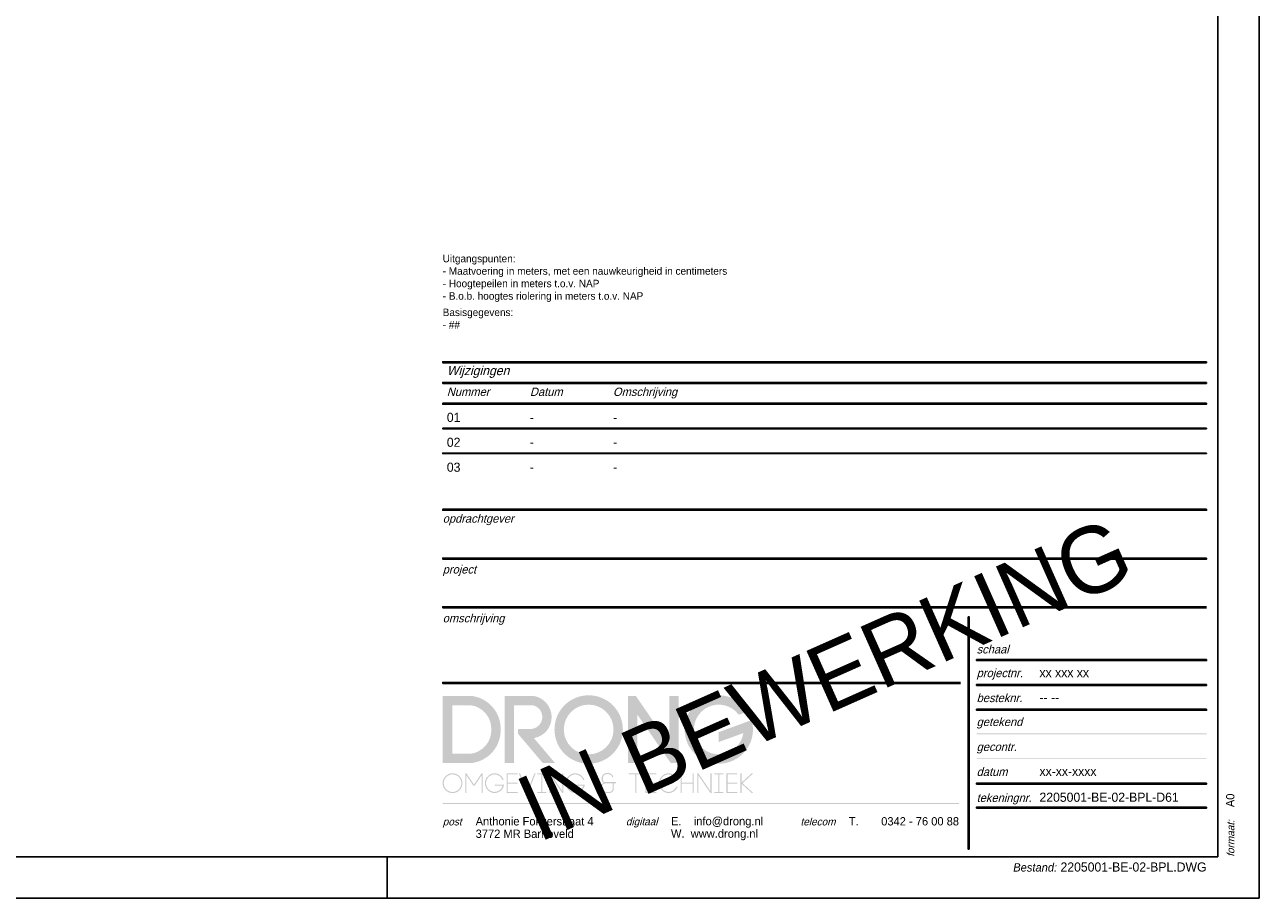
# Paper-space layout 'A0' of a CAD drawing. Header units: metres. Extents: x -807 to 382, y -172 to 669.
# Tile 2 of 3: x 85 to 382, y -172 to 38. Entities that reach past the tile are written whole.
import ezdxf
from ezdxf.enums import TextEntityAlignment as Align

# ---------------------------------------------------------------- set-up
doc = ezdxf.new("R2010")
doc.units = ezdxf.units.M
doc.styles.add('Drong', font='txt', dxfattribs={"height": 1.8})
doc.styles.add('eurostile', font='txt')

# ---------------------------------------------------------------- blocks, each defined once
blk = doc.blocks.new('Kader_A0')
at = {"color": 5}
blk.add_line((979, 0), (979, 10), dxfattribs=at)
at = {"color": 1}
blk.add_lwpolyline([(1189, 0), (1189, 841), (0, 841), (0, 0)], close=True, dxfattribs=at)
at = {"color": 5}
blk.add_lwpolyline([(10, 10), (1179, 10), (1179, 831), (10, 831)], close=True, dxfattribs=at)
at = {"color": 2, "style": 'eurostile'}
blk.add_text('A0', height=2, rotation=90, dxfattribs=at).set_placement((1183, 21.94))
at = {"color": 251, "true_color": 0x5a5b5e, "style": 'eurostile', "oblique": 15}
blk.add_text('formaat:', height=1.8, rotation=90, dxfattribs=at).set_placement((1183, 10))
blk = doc.blocks.new('*U25')
at = {"true_color": 0x5a5b5e}
for points in [[(-2.71, 83.4), (-2.71, 83.64), (-186.61, 83.64), (-186.61, 83.4)], [(-2.71, 71.66), (-2.71, 71.9), (-186.61, 71.9), (-186.61, 71.66)], [(-2.71, 60.16), (-186.61, 60.16), (-186.61, 59.92), (-2.71, 59.92)], [(-60.12, 1.84), (-59.88, 1.84), (-59.88, 57.78), (-60.12, 57.78)], [(-2.71, 47.44), (-58.06, 47.44), (-58.06, 47.2), (-2.71, 47.2)], [(-61.94, 41.97), (-186.61, 41.97), (-186.61, 41.73), (-61.94, 41.73)], [(-2.71, 41.49), (-58.06, 41.49), (-58.06, 41.25), (-2.71, 41.25)], [(-2.71, 35.49), (-58.06, 35.49), (-58.06, 35.25), (-2.71, 35.25)], [(-2.71, 29.73), (-58.06, 29.73), (-58.06, 29.49), (-2.71, 29.49)], [(-2.71, 23.73), (-58.06, 23.73), (-58.06, 23.49), (-2.71, 23.49)], [(-2.71, 17.73), (-58.06, 17.73), (-58.06, 17.49), (-2.71, 17.49)], [(-62.27, 12.73), (-62.27, 12.97), (-186.61, 12.97), (-186.61, 12.73)], [(-2.71, 11.97), (-58.06, 11.97), (-58.06, 11.73), (-2.71, 11.73)]]:
    blk.add_hatch(color=251, dxfattribs=at).paths.add_polyline_path(points)
h = blk.add_hatch(color=251, dxfattribs=at)
h.dxf.hatch_style = 1
h.paths.add_polyline_path([(-129.83, 38.73), (-132.08, 38.73), (-132.08, 27.06), (-140.13, 38.73), (-141.98, 38.73), (-141.98, 22.53), (-139.73, 22.53), (-139.73, 34.19), (-131.69, 22.53), (-129.83, 22.53)])
h.paths.add_polyline_path([(-143.23, 30.63, 1), (-159.7, 30.63, 1)])
h.paths.add_polyline_path([(-157.45, 30.63, -1), (-145.48, 30.63, -1)], flags=16)
h.paths.add_polyline_path([(-164.91, 38.73), (-171.66, 38.73), (-171.66, 22.53), (-169.41, 22.53), (-169.41, 36.48), (-165.06, 36.48, -0.847211), (-165.03, 30.78), (-168.5, 30.78), (-168.5, 29.62), (-162.48, 22.53), (-159.53, 22.53), (-164.65, 28.56, 0.864565)])
h.paths.add_polyline_path([(-172.66, 30.63, 0.392293), (-179.83, 38.73), (-186.58, 38.73), (-186.58, 22.53), (-179.83, 22.53, 0.392293)])
h.paths.add_polyline_path([(-179.95, 24.78), (-184.33, 24.78), (-184.33, 36.48), (-179.95, 36.48, -0.389803), (-174.91, 30.63, -0.389803)], flags=16)
h.paths.add_polyline_path([(-181.86, 17.71, 1), (-186.63, 17.71, 1)])
h.paths.add_polyline_path([(-186.36, 17.71, -1), (-182.13, 17.71, -1)], flags=16)
h.paths.add_polyline_path([(-180.9, 19.59), (-179.21, 17.09), (-178.94, 17.09), (-177.25, 19.59), (-177.25, 15.35), (-176.98, 15.35), (-176.98, 20.08), (-177.25, 20.08), (-179.08, 17.37), (-180.9, 20.08), (-181.17, 20.08), (-181.17, 15.35), (-180.9, 15.35)])
h.paths.add_polyline_path([(-174.12, 19.83, -0.299829), (-172.22, 18.49), (-171.93, 18.49, 0.312857), (-174.12, 20.1, 0.973185), (-174.12, 15.33, 0.367595), (-171.82, 17.39), (-174.12, 17.39), (-174.12, 17.12), (-172.16, 17.12, -0.326122), (-174.13, 15.6, -0.968036)])
h.paths.add_polyline_path([(-170.94, 17.58), (-168.6, 17.58), (-168.6, 17.85), (-170.94, 17.85), (-170.94, 19.81), (-168.6, 19.81), (-168.6, 20.08), (-171.21, 20.08), (-171.21, 15.35), (-168.6, 15.35), (-168.6, 15.62), (-170.94, 15.62)])
h.paths.add_polyline_path([(-164.22, 20.08), (-164.51, 20.08), (-166.25, 15.74), (-167.99, 20.08), (-168.28, 20.08), (-166.39, 15.35), (-166.12, 15.35)])
h.paths.add_polyline_path([(-162.61, 19.81), (-161.64, 19.81), (-161.64, 20.08), (-163.84, 20.08), (-163.84, 19.81), (-162.88, 19.81), (-162.88, 15.62), (-163.84, 15.62), (-163.84, 15.35), (-161.64, 15.35), (-161.64, 15.62), (-162.61, 15.62)])
h.paths.add_polyline_path([(-160.69, 19.59), (-157.82, 15.35), (-157.54, 15.35), (-157.54, 20.08), (-157.81, 20.08), (-157.81, 15.81), (-160.69, 20.08), (-160.96, 20.08), (-160.96, 15.35), (-160.69, 15.35)])
h.paths.add_polyline_path([(-154.69, 19.83, -0.299829), (-152.79, 18.49), (-152.5, 18.49, 0.312857), (-154.69, 20.1, 0.973185), (-154.69, 15.33, 0.367595), (-152.39, 17.39), (-154.69, 17.39), (-154.69, 17.12), (-152.72, 17.12, -0.326122), (-154.7, 15.6, -0.968036)])
h.paths.add_polyline_path([(-145.41, 16.35), (-145.41, 17.7), (-145.68, 17.7), (-145.68, 16.36, -0.362218), (-146.37, 15.62), (-147.34, 15.62, -0.96912), (-147.29, 17.7), (-147.24, 17.7), (-144.86, 17.7), (-144.86, 17.97), (-147.24, 17.97), (-147.5, 17.97, -0.336634), (-148.05, 18.48), (-148.05, 19.08, -0.394475), (-147.03, 19.91), (-146.8, 19.91, -0.327531), (-145.76, 19.1), (-145.48, 19.1, 0.343589), (-146.8, 20.18), (-147.02, 20.18, 0.396753), (-148.32, 19.1), (-148.32, 18.47, 0.301998), (-147.82, 17.84, 0.792804), (-147.35, 15.35), (-146.58, 15.35), (-146.35, 15.35, 0.369245)])
h.paths.add_polyline_path([(-139.97, 19.81), (-138.4, 19.81), (-138.4, 20.08), (-141.82, 20.08), (-141.82, 19.81), (-140.24, 19.81), (-140.24, 15.35), (-139.97, 15.35)])
h.paths.add_polyline_path([(-135.18, 15.62), (-137.52, 15.62), (-137.52, 17.58), (-135.18, 17.58), (-135.18, 17.85), (-137.52, 17.85), (-137.52, 19.81), (-135.18, 19.81), (-135.18, 20.08), (-137.79, 20.08), (-137.79, 15.35), (-135.18, 15.35)])
h.paths.add_polyline_path([(-130.04, 16.89), (-130.33, 16.89, -0.294407), (-132.22, 15.6, -0.968036), (-132.22, 19.83, -0.299829), (-130.31, 18.49), (-130.03, 18.49, 0.312857), (-132.22, 20.1, 0.973185), (-132.22, 15.33, 0.307268)])
h.paths.add_polyline_path([(-129.08, 17.58), (-126.42, 17.58), (-126.42, 15.35), (-126.15, 15.35), (-126.15, 20.08), (-126.42, 20.08), (-126.42, 17.85), (-129.08, 17.85), (-129.08, 20.08), (-129.35, 20.08), (-129.35, 15.35), (-129.08, 15.35)])
h.paths.add_polyline_path([(-125.04, 19.59), (-122.18, 15.35), (-121.89, 15.35), (-121.89, 20.08), (-122.16, 20.08), (-122.16, 15.81), (-125.04, 20.08), (-125.31, 20.08), (-125.31, 15.35), (-125.04, 15.35)])
h.paths.add_polyline_path([(-119.02, 15.62), (-119.98, 15.62), (-119.98, 19.81), (-119.02, 19.81), (-119.02, 20.08), (-121.22, 20.08), (-121.22, 19.81), (-120.25, 19.81), (-120.25, 15.62), (-121.22, 15.62), (-121.22, 15.35), (-119.02, 15.35)])
h.paths.add_polyline_path([(-115.69, 15.62), (-118.03, 15.62), (-118.03, 17.58), (-115.69, 17.58), (-115.69, 17.85), (-118.03, 17.85), (-118.03, 19.81), (-115.69, 19.81), (-115.69, 20.08), (-118.3, 20.08), (-118.3, 15.35), (-115.69, 15.35)])
h.paths.add_polyline_path([(-111.85, 20.08), (-112.25, 20.08), (-114.66, 17.85), (-114.66, 20.08), (-114.93, 20.08), (-114.93, 15.35), (-114.66, 15.35), (-114.66, 17.58), (-112.25, 15.35), (-111.85, 15.35), (-114.41, 17.71)])
at = {"true_color": 0x558030}
h = blk.add_hatch(color=87, dxfattribs=at)
h.dxf.hatch_style = 1
h.paths.add_polyline_path([(-115.32, 34.16), (-113.14, 34.95, 14.539465), (-112.23, 32.89), (-120.15, 30), (-120.15, 27.61), (-114.23, 29.77, -5.093635)])
at = {"color": 251, "true_color": 0x5a5b5e}
for points in [[(-2.71, 83.64), (-186.61, 83.64), (-186.61, 83.4), (-2.71, 83.4)], [(-2.71, 71.9), (-186.61, 71.9), (-186.61, 71.66), (-2.71, 71.66)], [(-60.12, 57.78), (-60.12, 1.84), (-59.88, 1.84), (-59.88, 57.78)], [(-2.71, 47.44), (-58.06, 47.44), (-58.06, 47.2), (-2.71, 47.2)], [(-2.71, 41.49), (-58.06, 41.49), (-58.06, 41.25), (-2.71, 41.25)], [(-2.71, 35.49), (-58.06, 35.49), (-58.06, 35.25), (-2.71, 35.25)], [(-2.71, 17.73), (-58.06, 17.73), (-58.06, 17.49), (-2.71, 17.49)], [(-2.71, 11.97), (-58.06, 11.97), (-58.06, 11.73), (-2.71, 11.73)]]:
    blk.add_lwpolyline(points, close=True, dxfattribs=at)
for points in [[(-2.71, 60.16), (-186.61, 60.16), (-186.61, 59.92), (-2.71, 59.92)], [(-61.94, 41.97), (-186.61, 41.97), (-186.61, 41.73), (-61.94, 41.73)]]:
    blk.add_lwpolyline(points, dxfattribs=at)
at = {"color": 251, "true_color": 0x5a5b5e, "style": 'eurostile', "oblique": 15}
for s, height, p in [('opdrachtgever', 2, (-186.61, 80.4)), ('project', 2, (-186.61, 68.16)), ('omschrijving', 2, (-186.61, 56.42)), ('schaal', 2, (-58.06, 48.93)), ('projectnr.', 2, (-58.06, 43.22)), ('besteknr.', 2, (-58.06, 37.22)), ('getekend', 2, (-58.06, 31.46)), ('gecontr.', 2, (-58.06, 25.46)), ('datum', 2, (-58.06, 19.46)), ('tekeningnr.', 2, (-58.06, 13.2)), ('post', 1.8, (-186.61, 7.54)), ('digitaal', 1.8, (-142.5, 7.58)), ('telecom', 1.8, (-100.47, 7.54))]:
    blk.add_text(s, height=height, dxfattribs=at).set_placement(p)
at = {"color": 253, "style": 'Drong'}
blk.add_text('IN BEWERKING', height=16, rotation=23.9806, dxfattribs=at).set_placement((-94.66, 42.74), align=Align.MIDDLE_CENTER)
at = {"color": 2, "style": 'eurostile'}
for s, p in [('Anthonie Fokkerstraat 4', (-178.68, 7.54)), ('E.    info@drong.nl', (-131.65, 7.58)), ('T.', (-88.82, 7.54)), ('3772 MR Barneveld', (-178.68, 4.54)), ('W.  www.drong.nl', (-131.65, 4.58))]:
    blk.add_text(s, height=2, dxfattribs=at).set_placement(p)
blk.add_text('0342 - 76 00 88', height=2, dxfattribs=at).set_placement((-62.3, 7.54), align=Align.RIGHT)
at = {"color": 2, "char_height": 2.2, "style": 'eurostile'}
for s, insert, attachment_point in [('2205001-BE-02-BPL-D61', (-42.93, 13.2), 7), ('{\\fEurostile|b0|i1|c0|p34;\\H0.90909x;\\C251;\\c6183770;Bestand\\C166;\\c7743232;:} 2205001-BE-02-BPL.DWG ', (-2.71, -1.36), 3)]:
    blk.add_mtext(s, dxfattribs=dict(at, insert=insert, attachment_point=attachment_point))
at = {"color": 2, "style": 'eurostile'}
for tag, p, height in [('OPDRACHTGEVER', (-186.61, 74.4), 3), ('PROJECT', (-186.61, 62.66), 3), ('OMSCHRIJVING1', (-186.61, 50.42), 3), ('SCHAAL', (-42.93, 48.93), 2.2), ('OMSCHRIJVING2', (-186.61, 44.97), 3), ('PROJECTNUMMER', (-42.93, 43.22), 2.2), ('BESTEKSNR', (-42.93, 37.22), 2.2), ('TEKENAAR', (-42.93, 31.46), 2.2), ('GECONTROLEERD', (-42.93, 25.46), 2.2), ('DATUM', (-42.93, 19.46), 2.2)]:
    blk.add_attdef(tag, p, '', height=height, dxfattribs=at)
at = {"color": 240, "style": 'eurostile'}
blk.add_attdef('STATUS', text='', height=5, dxfattribs=at).set_placement((-30.39, 6.22), align=Align.MIDDLE_CENTER)
blk = doc.blocks.new('*U22')
at = {"true_color": 0x5a5b5e}
for points in [[(183.89, 35.26), (183.89, 35.5), (0, 35.5), (0, 35.26)], [(183.89, 30.26), (183.89, 30.5), (0, 30.5), (0, 30.26)], [(183.89, 25.26), (183.89, 25.5), (0, 25.5), (0, 25.26)], [(183.89, 19.38), (183.89, 19.5), (0, 19.5), (0, 19.38)], [(183.89, 13.38), (183.89, 13.5), (0, 13.5), (0, 13.38)]]:
    blk.add_hatch(color=251, dxfattribs=at).paths.add_polyline_path(points)
at = {"color": 251, "true_color": 0x5a5b5e}
for points in [[(183.89, 35.5), (0, 35.5), (0, 35.26), (183.89, 35.26)], [(183.89, 30.5), (0, 30.5), (0, 30.26), (183.89, 30.26)], [(183.89, 25.5), (0, 25.5), (0, 25.26), (183.89, 25.26)], [(183.89, 19.5), (0, 19.5), (0, 19.38), (183.89, 19.38)], [(183.89, 13.5), (0, 13.5), (0, 13.38), (183.89, 13.38)]]:
    blk.add_lwpolyline(points, close=True, dxfattribs=at)
at = {"color": 251, "true_color": 0x5a5b5e, "style": 'eurostile', "oblique": 15}
for s, height, p in [('Wijzigingen', 2.2, (1, 32.26)), ('Nummer', 2, (1, 27.26)), ('Datum', 2, (21, 27.26)), ('Omschrijving', 2, (41, 27.26))]:
    blk.add_text(s, height=height, dxfattribs=at).set_placement(p)
at = {"color": 2, "style": 'eurostile'}
for tag, p in [('1-NUMMER', (1, 21.01)), ('1-DATUM', (21, 21.01)), ('1-OMSCHIJVING', (41, 21.01)), ('2-NUMMER', (1, 15.01)), ('2-DATUM', (21, 15.01)), ('2-OMSCHIJVING', (41, 15.01)), ('3-NUMMER', (1, 9.01)), ('3-DATUM', (21, 9.01)), ('3-OMSCHIJVING', (41, 9.01))]:
    blk.add_attdef(tag, p, '', height=2.2, dxfattribs=at)
blk = doc.blocks.new('*U24')
at = {"style": 'Drong'}
blk.add_text('Basisgegevens:', height=1.8, dxfattribs=at).set_placement((0, 10.98))
at = {"insert": (0, 14.38), "char_height": 1.8, "width": 75.7218, "attachment_point": 7, "style": 'Drong'}
blk.add_mtext('Uitgangspunten:\\P- Maatvoering in meters, met een nauwkeurigheid in centimeters\\P- Hoogtepeilen in meters t.o.v. NAP\\P- B.o.b. hoogtes riolering in meters t.o.v. NAP', dxfattribs=at)
at = {"style": 'Drong'}
blk.add_attdef('BASISGEGEVENS1', (0, 7.98), '', height=1.8, dxfattribs=at)

psp = doc.layouts.new('A0')

# ---------------------------------------------------------------- block references
psp.add_blockref('Kader_A0', (-806.72, -171.83))
for name, p, values in [('*U24', (185.67, -42.68), {'BASISGEGEVENS1': '- ##'}), ('*U22', (185.67, -78.18), {'1-NUMMER': '01', '1-DATUM': '-', '1-OMSCHIJVING': '-', '2-NUMMER': '02', '2-DATUM': '-', '2-OMSCHIJVING': '-', '3-NUMMER': '03', '3-DATUM': '-', '3-OMSCHIJVING': '-'}), ('*U25', (372.28, -161.83), {'PROJECTNUMMER': 'xx xxx xx', 'BESTEKSNR': '-- --', 'DATUM': 'xx-xx-xxxx'})]:
    psp.add_blockref(name, p).add_auto_attribs(values)

doc.saveas('drawing.dxf')
